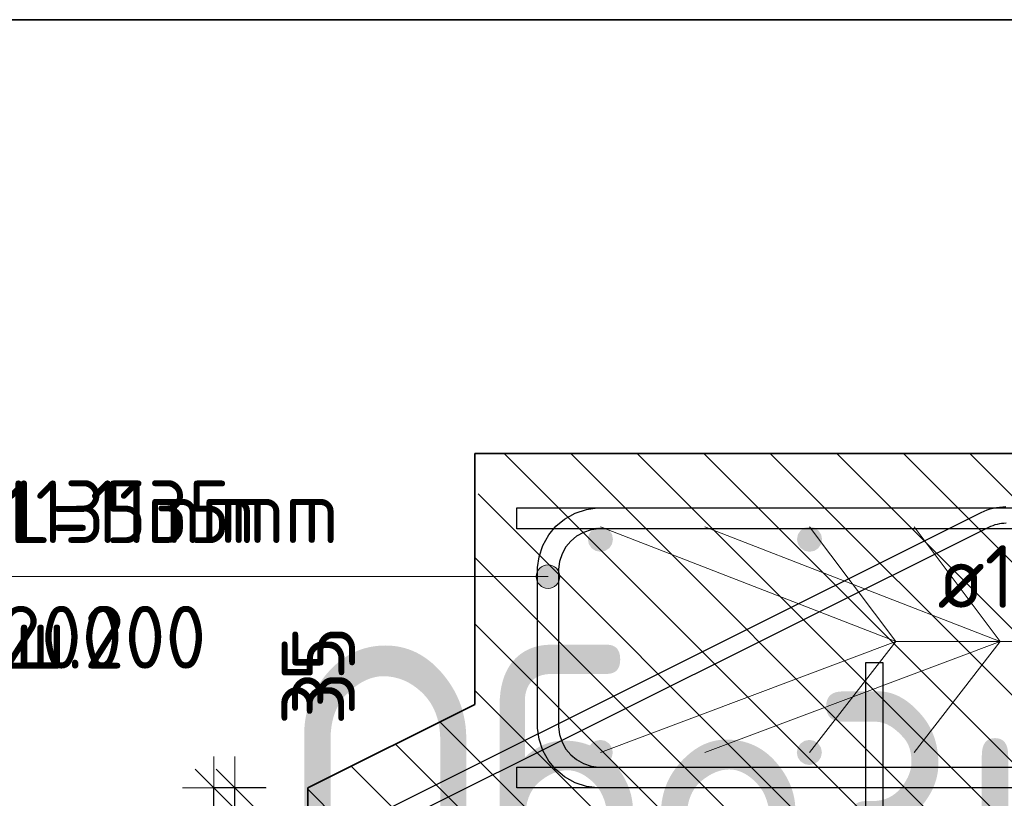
# Model space of a CAD drawing. Header units: metres. Extents: x -38 to 114, y -15 to 21.
# Tile 33 of 244: x 71.863 to 72.334, y 1.085 to 1.457. Entities that reach past the tile are written whole.
import ezdxf

# ---------------------------------------------------------------- set-up
doc = ezdxf.new("R2010")
doc.units = ezdxf.units.M
doc.header["$PDMODE"] = 65
for name, color, linetype, lineweight in [('XR$4$Арм. стержнями верхней зоны', 180, 'Continuous', 35), ('XR$4$Арм. стержнями нижней зоны', 180, 'Continuous', 35), ('XR$4$Арм.стержн. Арматура края', 96, 'Continuous', 35), ('XR$4$Арм.стержн. Доп. арматура', 180, 'Continuous', 35), ('XR$4$Размерная линия (1)', 7, 'Continuous', 13), ('XR$6$Арм. стержнями верхней зоны', 180, 'Continuous', 35), ('XR$6$Арм. стержнями нижней зоны', 180, 'Continuous', 35), ('XR$6$Арм.стержн. Арматура края', 96, 'Continuous', 35), ('XR$6$Арм.стержн. Доп. арматура', 180, 'Continuous', 35), ('XR$6$Размерная линия (1)', 7, 'Continuous', 13)]:
    doc.layers.add(name, color=color, linetype=linetype, lineweight=lineweight)
doc.styles.add('ISOCPEUR', font='txt')
doc.dimstyles.new('DIMSTYLE_32', dxfattribs={"dimtxt": 0.03, "dimasz": 0.03, "dimexe": 0, "dimexo": 0, "dimgap": 0.015, "dimtad": 0, "dimdec": 0, "dimlfac": 1000, "dimrnd": 5, "dimzin": 12, "dimdsep": 46, "dimtxsty": 'ISOCPEUR', "dimblk1": 'ALL_ML_STRICH', "dimblk2": 'ALL_ML_STRICH', "dimsah": 1, "dimcen": 0, "dimclrd": 7, "dimclre": 256, "dimclrt": 7, "dimadec": 0, "dimazin": 0, "dimtfac": 1, "dimtdec": 0, "dimtix": 1, "dimtmove": 2, "dimatfit": 3, "dimfxl": 0, "dimtvp": 1.2, "dimtzin": 0, "dimlwd": 0, "dimlwe": -3, "dimarcsym": 0})
pattern_1 = [(135, (0, 0), (-0.031819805, -0.031819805), [0.4, -0.05, 0, -0.05]), (135, (-0.01591, -0.01591), (-0.031819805, -0.031819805), [0.8, -0.1, 0.1, -0.1])]

# ---------------------------------------------------------------- blocks, each defined once
blk = doc.blocks.new('ALL_ML_STRICH')
at = {"color": 0, "linetype": 'ByBlock', "lineweight": -2}
for p, q in [((0, -0.5), (0, 0.5)), ((-0.3, -0.3), (0.3, 0.3)), ((-1, 0), (0.5, 0))]:
    blk.add_line(p, q, dxfattribs=at)
blk = doc.blocks.new('*D542')
at = {"layer": 'DEFPOINTS', "color": 7, "linetype": 'Continuous', "lineweight": 13, "transparency": 33554687}
for p in [(72.00104, 1.08971), (71.96621, 1.05471), (72.04097, 1.05471)]:
    blk.add_point(p, dxfattribs=at)
at = {"layer": 'XR$4$Размерная линия (1)', "color": 9, "linetype": 'Continuous', "lineweight": -2, "true_color": 0xc7c7c7, "transparency": 33554687}
for p, q in [((71.98104, 1.08971), (71.96621, 1.08971)), ((72.02097, 1.05471), (71.96621, 1.05471))]:
    blk.add_line(p, q, dxfattribs=at)
at = {"layer": 'XR$4$Размерная линия (1)', "color": 7, "linetype": 'Continuous', "lineweight": -2, "transparency": 33554687}
blk.add_line((71.96621, 1.05471), (71.96621, 1.08971), dxfattribs=at)
at = {"layer": 'XR$4$Размерная линия (1)', "color": 7, "linetype": 'Continuous', "lineweight": 13, "transparency": 33554687, "xscale": 0.03, "yscale": 0.03, "zscale": 0.03}
for p, rotation in [((71.96621, 1.08971), 90), ((71.96621, 1.05471), 270)]:
    blk.add_blockref('ALL_ML_STRICH', p, dxfattribs=dict(at, rotation=rotation))
at = {"layer": 'XR$4$Размерная линия (1)', "color": 7, "linetype": 'Continuous', "lineweight": 13, "transparency": 33554687, "insert": (72.00864, 1.14588), "char_height": 0.03, "width": 0.06, "attachment_point": 5, "rotation": 90, "style": 'ISOCPEUR'}
blk.add_mtext('\\A1;{35}', dxfattribs=at)
blk = doc.blocks.new('*D869')
at = {"layer": 'DEFPOINTS', "color": 7, "linetype": 'Continuous', "lineweight": 13, "transparency": 33554687}
for p in [(72.00104, 1.08971), (71.95621, 1.05471), (72.04097, 1.05471)]:
    blk.add_point(p, dxfattribs=at)
at = {"layer": 'XR$6$Размерная линия (1)', "color": 9, "linetype": 'Continuous', "lineweight": -2, "true_color": 0xc7c7c7, "transparency": 33554687}
for p, q in [((71.98104, 1.08971), (71.95621, 1.08971)), ((72.02097, 1.05471), (71.95621, 1.05471))]:
    blk.add_line(p, q, dxfattribs=at)
at = {"layer": 'XR$6$Размерная линия (1)', "color": 7, "linetype": 'Continuous', "lineweight": -2, "transparency": 33554687}
blk.add_line((71.95621, 1.05471), (71.95621, 1.08971), dxfattribs=at)
at = {"layer": 'XR$6$Размерная линия (1)', "color": 7, "linetype": 'Continuous', "lineweight": 13, "transparency": 33554687, "xscale": 0.03, "yscale": 0.03, "zscale": 0.03}
for p, rotation in [((71.95621, 1.08971), 90), ((71.95621, 1.05471), 270)]:
    blk.add_blockref('ALL_ML_STRICH', p, dxfattribs=dict(at, rotation=rotation))
at = {"layer": 'XR$6$Размерная линия (1)', "color": 7, "linetype": 'Continuous', "lineweight": 13, "transparency": 33554687, "insert": (72.00355, 1.14113), "char_height": 0.03, "width": 0.06, "attachment_point": 5, "rotation": 90, "style": 'ISOCPEUR'}
blk.add_mtext('\\A1;{35}', dxfattribs=at)

msp = doc.modelspace()

# ---------------------------------------------------------------- hatches: boundary and pattern name
at = {"linetype": 'Continuous', "lineweight": 13, "transparency": 33554687}
h = msp.add_hatch(dxfattribs=at)
h.set_pattern_fill('__________540', scale=0.015, style=0, pattern_type=2)
h.set_pattern_definition(pattern_1)
h.paths.add_polyline_path([(72.08104, 1.24971), (72.08104, 1.12971), (72.00104, 1.08971), (72.00104, 1.04971), (72.61695, 1.04971), (72.61695, 1.24971)], flags=0)
h = msp.add_hatch(dxfattribs=at)
h.set_pattern_fill('__________540', scale=0.015, style=0, pattern_type=2)
h.set_pattern_definition(pattern_1)
h.paths.add_polyline_path([(72.08104, 1.24971), (72.08104, 1.12971), (72.00104, 1.08971), (72.00104, 1.04971), (72.61695, 1.04971), (72.61695, 1.24971)], flags=0)
at = {"layer": 'XR$4$Арм.стержн. Арматура края', "linetype": 'Continuous', "lineweight": 13, "transparency": 33554687}
for points in [[(72.11315, 1.19568), (72.11597, 1.18522), (72.11597, 1.19647)], [(72.11597, 1.19647), (72.11597, 1.18522), (72.11878, 1.18601)], [(72.11597, 1.19647), (72.11878, 1.18601), (72.11878, 1.19568)], [(72.11113, 1.18803), (72.11113, 1.19366), (72.11034, 1.19085)], [(72.11113, 1.19366), (72.11315, 1.18601), (72.11315, 1.19568)], [(72.11113, 1.19366), (72.11113, 1.18803), (72.11315, 1.18601)], [(72.11315, 1.19568), (72.11315, 1.18601), (72.11597, 1.18522)], [(72.11878, 1.19568), (72.11878, 1.18601), (72.1208, 1.18803)], [(72.11878, 1.19568), (72.1208, 1.18803), (72.1208, 1.19366)], [(72.1208, 1.19366), (72.1208, 1.18803), (72.12159, 1.19085)]]:
    msp.add_hatch(color=7, dxfattribs=at).paths.add_polyline_path(points)
at = {"layer": 'XR$4$Арм.стержн. Доп. арматура', "linetype": 'Continuous', "lineweight": 50, "transparency": 33554687}
for points in [[(72.14704, 1.20871), (72.14659, 1.21101), (72.14529, 1.21296), (72.14334, 1.21426), (72.14104, 1.21471), (72.13875, 1.21426), (72.1368, 1.21296), (72.1355, 1.21101), (72.13504, 1.20871), (72.1355, 1.20642), (72.1368, 1.20447), (72.13875, 1.20317), (72.14104, 1.20271), (72.14334, 1.20317), (72.14529, 1.20447), (72.14659, 1.20642)], [(72.24704, 1.20871), (72.24659, 1.21101), (72.24529, 1.21296), (72.24334, 1.21426), (72.24104, 1.21471), (72.23875, 1.21426), (72.2368, 1.21296), (72.2355, 1.21101), (72.23504, 1.20871), (72.2355, 1.20642), (72.2368, 1.20447), (72.23875, 1.20317), (72.24104, 1.20271), (72.24334, 1.20317), (72.24529, 1.20447), (72.24659, 1.20642)], [(72.14697, 1.10671), (72.14651, 1.10901), (72.14521, 1.11096), (72.14326, 1.11226), (72.14097, 1.11271), (72.13867, 1.11226), (72.13672, 1.11096), (72.13542, 1.10901), (72.13497, 1.10671), (72.13542, 1.10442), (72.13672, 1.10247), (72.13867, 1.10117), (72.14097, 1.10071), (72.14326, 1.10117), (72.14521, 1.10247), (72.14651, 1.10442)], [(72.24697, 1.10671), (72.24651, 1.10901), (72.24521, 1.11096), (72.24326, 1.11226), (72.24097, 1.11271), (72.23867, 1.11226), (72.23672, 1.11096), (72.23542, 1.10901), (72.23497, 1.10671), (72.23542, 1.10442), (72.23672, 1.10247), (72.23867, 1.10117), (72.24097, 1.10071), (72.24326, 1.10117), (72.24521, 1.10247), (72.24651, 1.10442)]]:
    msp.add_hatch(color=34, dxfattribs=at).paths.add_polyline_path(points)
at = {"layer": 'XR$6$Арм.стержн. Арматура края', "linetype": 'Continuous', "lineweight": 13, "transparency": 33554687}
for points in [[(72.11315, 1.19568), (72.11597, 1.18522), (72.11597, 1.19647)], [(72.11597, 1.19647), (72.11597, 1.18522), (72.11878, 1.18601)], [(72.11597, 1.19647), (72.11878, 1.18601), (72.11878, 1.19568)], [(72.11113, 1.18803), (72.11113, 1.19366), (72.11034, 1.19085)], [(72.11113, 1.19366), (72.11315, 1.18601), (72.11315, 1.19568)], [(72.11113, 1.19366), (72.11113, 1.18803), (72.11315, 1.18601)], [(72.11315, 1.19568), (72.11315, 1.18601), (72.11597, 1.18522)], [(72.11878, 1.19568), (72.11878, 1.18601), (72.1208, 1.18803)], [(72.11878, 1.19568), (72.1208, 1.18803), (72.1208, 1.19366)], [(72.1208, 1.19366), (72.1208, 1.18803), (72.12159, 1.19085)]]:
    msp.add_hatch(color=7, dxfattribs=at).paths.add_polyline_path(points)
at = {"layer": 'XR$6$Арм.стержн. Доп. арматура', "linetype": 'Continuous', "lineweight": 50, "transparency": 33554687}
for points in [[(72.14704, 1.20871), (72.14659, 1.21101), (72.14529, 1.21296), (72.14334, 1.21426), (72.14104, 1.21471), (72.13875, 1.21426), (72.1368, 1.21296), (72.1355, 1.21101), (72.13504, 1.20871), (72.1355, 1.20642), (72.1368, 1.20447), (72.13875, 1.20317), (72.14104, 1.20271), (72.14334, 1.20317), (72.14529, 1.20447), (72.14659, 1.20642)], [(72.24704, 1.20871), (72.24659, 1.21101), (72.24529, 1.21296), (72.24334, 1.21426), (72.24104, 1.21471), (72.23875, 1.21426), (72.2368, 1.21296), (72.2355, 1.21101), (72.23504, 1.20871), (72.2355, 1.20642), (72.2368, 1.20447), (72.23875, 1.20317), (72.24104, 1.20271), (72.24334, 1.20317), (72.24529, 1.20447), (72.24659, 1.20642)], [(72.14697, 1.10671), (72.14651, 1.10901), (72.14521, 1.11096), (72.14326, 1.11226), (72.14097, 1.11271), (72.13867, 1.11226), (72.13672, 1.11096), (72.13542, 1.10901), (72.13497, 1.10671), (72.13542, 1.10442), (72.13672, 1.10247), (72.13867, 1.10117), (72.14097, 1.10071), (72.14326, 1.10117), (72.14521, 1.10247), (72.14651, 1.10442)], [(72.24697, 1.10671), (72.24651, 1.10901), (72.24521, 1.11096), (72.24326, 1.11226), (72.24097, 1.11271), (72.23867, 1.11226), (72.23672, 1.11096), (72.23542, 1.10901), (72.23497, 1.10671), (72.23542, 1.10442), (72.23672, 1.10247), (72.23867, 1.10117), (72.24097, 1.10071), (72.24326, 1.10117), (72.24521, 1.10247), (72.24651, 1.10442)]]:
    msp.add_hatch(color=34, dxfattribs=at).paths.add_polyline_path(points)

# ---------------------------------------------------------------- linework, layer by layer
at = {"color": 7, "linetype": 'Continuous', "lineweight": 35, "transparency": 33554687}
for p, q in [((79.53143, 1.45729), (70.28143, 1.45729)), ((72.08104, 1.24971), (72.08104, 1.12971)), ((72.61695, 1.24971), (72.08104, 1.24971)), ((72.08104, 1.24971), (72.08104, 1.12971)), ((72.61695, 1.24971), (72.08104, 1.24971)), ((72.08104, 1.12971), (72.00104, 1.08971)), ((72.08104, 1.12971), (72.00104, 1.08971)), ((72.00104, 1.08971), (72.00104, 1.04971)), ((72.00104, 1.08971), (72.00104, 1.04971))]:
    msp.add_line(p, q, dxfattribs=at)
at = {"layer": 'XR$4$Арм. стержнями верхней зоны', "color": 4, "linetype": 'Continuous', "lineweight": 25, "transparency": 33554687}
msp.add_lwpolyline([(72.10104, 1.22371), (72.62195, 1.22371), (72.62195, 1.21371), (72.10104, 1.21371), (72.10104, 1.22371)], dxfattribs=at)
at = {"layer": 'XR$4$Арм. стержнями нижней зоны', "color": 4, "linetype": 'Continuous', "lineweight": 25, "transparency": 33554687}
msp.add_lwpolyline([(72.10104, 1.09971), (72.62195, 1.09971), (72.62195, 1.08971), (72.10104, 1.08971), (72.10104, 1.09971)], dxfattribs=at)
at = {"layer": 'XR$4$Арм.стержн. Арматура края', "color": 7, "linetype": 'Continuous', "lineweight": 13, "transparency": 33554687}
for p, q in [((72.11597, 1.19647), (72.11597, 1.19647)), ((71.72442, 1.19085), (72.07442, 1.19085)), ((72.07442, 1.19085), (72.11597, 1.19085)), ((72.11034, 1.19085), (72.11034, 1.19085)), ((72.12159, 1.19085), (72.12159, 1.19085)), ((72.11597, 1.18522), (72.11597, 1.18522))]:
    msp.add_line(p, q, dxfattribs=at)
at = {"layer": 'XR$4$Арм.стержн. Арматура края', "color": 40, "linetype": 'Continuous', "lineweight": 25, "transparency": 33554687}
for points in [[(72.0407, 1.08045), (72.32321, 1.22157), (72.32458, 1.22219), (72.32601, 1.22274), (72.32747, 1.22321), (72.32895, 1.2236), (72.33044, 1.22391), (72.33196, 1.22414), (72.33349, 1.22429), (72.33498, 1.22435)], [(72.33515, 1.21635), (72.33403, 1.2163), (72.33294, 1.2162), (72.33185, 1.21604), (72.33078, 1.21581), (72.32973, 1.21554), (72.32869, 1.2152), (72.32766, 1.2148), (72.32664, 1.21434), (72.04462, 1.07347)], [(72.26804, 0.94194), (72.26804, 1.14971), (72.27604, 1.14971)], [(72.27604, 1.14971), (72.27604, 0.94139)]]:
    msp.add_lwpolyline(points, dxfattribs=at)
at = {"layer": 'XR$4$Арм.стержн. Арматура края', "color": 4, "linetype": 'Continuous', "lineweight": 25, "transparency": 33554687}
for points in [[(72.61097, 1.08971), (72.13953, 1.08971), (72.13432, 1.09044), (72.12888, 1.09223), (72.12387, 1.09504), (72.11974, 1.09849), (72.11629, 1.10261), (72.11349, 1.10762), (72.11169, 1.11306), (72.11097, 1.11828), (72.11097, 1.19515), (72.11169, 1.20036), (72.11349, 1.2058), (72.11629, 1.21081), (72.11974, 1.21494), (72.12387, 1.21839), (72.12888, 1.22119), (72.13432, 1.22299), (72.13953, 1.22371), (72.61097, 1.22371)], [(72.61097, 1.21371), (72.14022, 1.21371), (72.13659, 1.21321), (72.13292, 1.212), (72.12956, 1.21012), (72.12684, 1.20784), (72.12456, 1.20511), (72.12268, 1.20176), (72.12147, 1.19809), (72.12097, 1.19446), (72.12097, 1.11897), (72.12147, 1.11533), (72.12268, 1.11167), (72.12456, 1.10831), (72.12684, 1.10558), (72.12956, 1.10331), (72.13292, 1.10143), (72.13659, 1.10022), (72.14022, 1.09971), (72.61097, 1.09971)]]:
    msp.add_lwpolyline(points, dxfattribs=at)
at = {"layer": 'XR$4$Арм.стержн. Арматура края', "color": 7, "linetype": 'Continuous', "lineweight": 13, "transparency": 33554687}
msp.add_circle((72.11597, 1.19085), 0.00563, dxfattribs=at)
at = {"layer": 'XR$4$Арм.стержн. Доп. арматура', "color": 7, "linetype": 'Continuous', "lineweight": 13, "transparency": 33554687}
for q in [(72.19104, 1.21471), (72.29104, 1.21471), (72.19104, 1.10671), (72.29104, 1.10671), (72.5583, 1.15987)]:
    msp.add_line((72.3323, 1.15987), q, dxfattribs=at)
at = {"layer": 'XR$6$Арм. стержнями верхней зоны', "color": 4, "linetype": 'Continuous', "lineweight": 25, "transparency": 33554687}
msp.add_lwpolyline([(72.10104, 1.22371), (72.62195, 1.22371), (72.62195, 1.21371), (72.10104, 1.21371), (72.10104, 1.22371)], dxfattribs=at)
at = {"layer": 'XR$6$Арм. стержнями нижней зоны', "color": 4, "linetype": 'Continuous', "lineweight": 25, "transparency": 33554687}
msp.add_lwpolyline([(72.10104, 1.09971), (72.62195, 1.09971), (72.62195, 1.08971), (72.10104, 1.08971), (72.10104, 1.09971)], dxfattribs=at)
at = {"layer": 'XR$6$Арм.стержн. Арматура края', "color": 7, "linetype": 'Continuous', "lineweight": 13, "transparency": 33554687}
for p, q in [((72.11597, 1.19647), (72.11597, 1.19647)), ((71.76442, 1.19085), (72.07442, 1.19085)), ((72.07442, 1.19085), (72.11597, 1.19085)), ((72.11034, 1.19085), (72.11034, 1.19085)), ((72.12159, 1.19085), (72.12159, 1.19085)), ((72.11597, 1.18522), (72.11597, 1.18522))]:
    msp.add_line(p, q, dxfattribs=at)
at = {"layer": 'XR$6$Арм.стержн. Арматура края', "color": 40, "linetype": 'Continuous', "lineweight": 25, "transparency": 33554687}
for points in [[(72.0407, 1.08045), (72.32321, 1.22157), (72.32458, 1.22219), (72.32601, 1.22274), (72.32747, 1.22321), (72.32895, 1.2236), (72.33044, 1.22391), (72.33196, 1.22414), (72.33349, 1.22429), (72.33498, 1.22435)], [(72.33515, 1.21635), (72.33403, 1.2163), (72.33294, 1.2162), (72.33185, 1.21604), (72.33078, 1.21581), (72.32973, 1.21554), (72.32869, 1.2152), (72.32766, 1.2148), (72.32664, 1.21434), (72.04462, 1.07347)], [(72.26804, 0.94194), (72.26804, 1.14971), (72.27604, 1.14971)], [(72.27604, 1.14971), (72.27604, 0.94139)]]:
    msp.add_lwpolyline(points, dxfattribs=at)
at = {"layer": 'XR$6$Арм.стержн. Арматура края', "color": 4, "linetype": 'Continuous', "lineweight": 25, "transparency": 33554687}
for points in [[(72.61097, 1.08971), (72.13953, 1.08971), (72.13432, 1.09044), (72.12888, 1.09223), (72.12387, 1.09504), (72.11974, 1.09849), (72.11629, 1.10261), (72.11349, 1.10762), (72.11169, 1.11306), (72.11097, 1.11828), (72.11097, 1.19515), (72.11169, 1.20036), (72.11349, 1.2058), (72.11629, 1.21081), (72.11974, 1.21494), (72.12387, 1.21839), (72.12888, 1.22119), (72.13432, 1.22299), (72.13953, 1.22371), (72.61097, 1.22371)], [(72.61097, 1.21371), (72.14022, 1.21371), (72.13659, 1.21321), (72.13292, 1.212), (72.12956, 1.21012), (72.12684, 1.20784), (72.12456, 1.20511), (72.12268, 1.20176), (72.12147, 1.19809), (72.12097, 1.19446), (72.12097, 1.11897), (72.12147, 1.11533), (72.12268, 1.11167), (72.12456, 1.10831), (72.12684, 1.10558), (72.12956, 1.10331), (72.13292, 1.10143), (72.13659, 1.10022), (72.14022, 1.09971), (72.61097, 1.09971)]]:
    msp.add_lwpolyline(points, dxfattribs=at)
at = {"layer": 'XR$6$Арм.стержн. Арматура края', "color": 7, "linetype": 'Continuous', "lineweight": 13, "transparency": 33554687}
msp.add_circle((72.11597, 1.19085), 0.00563, dxfattribs=at)
at = {"layer": 'XR$6$Арм.стержн. Доп. арматура', "color": 7, "linetype": 'Continuous', "lineweight": 13, "transparency": 33554687}
for q in [(72.14104, 1.21471), (72.24104, 1.21471), (72.14104, 1.10671), (72.24104, 1.10671), (72.5083, 1.15987)]:
    msp.add_line((72.2823, 1.15987), q, dxfattribs=at)

# ---------------------------------------------------------------- texts
at = {"color": 7, "linetype": 'Continuous', "lineweight": 35, "transparency": 33554687, "insert": (72.46026, 1.08229), "char_height": 0.075, "width": 1.0005093, "attachment_point": 5, "style": 'ISOCPEUR'}
msp.add_mtext('\\A1;{\\fISOCPEUR|i0|b0;\\H0.150000;\\W0.800000;\\C7;Обозначение}\\P', dxfattribs=at)
at = {"layer": 'XR$4$Арм.стержн. Арматура края', "color": 7, "linetype": 'Continuous', "lineweight": 25, "transparency": 33554687, "char_height": 0.03, "attachment_point": 7, "style": 'ISOCPEUR'}
for s, insert, width in [('\\W0.92;ø10 L=1135mm ', (71.74592, 1.20685), 0.2806692), ('\\W0.95;ш.200 ', (71.82092, 1.14685), 0.1311997)]:
    msp.add_mtext(s, dxfattribs=dict(at, insert=insert, width=width))
at = {"layer": 'XR$6$Арм.стержн. Арматура края', "color": 7, "linetype": 'Continuous', "lineweight": 25, "transparency": 33554687, "char_height": 0.03, "attachment_point": 7, "style": 'ISOCPEUR'}
for s, insert, width in [('\\W0.92;ø10 L=1135mm ', (71.78592, 1.20685), 0.2806692), ('\\W0.95;ш.200 ', (71.86092, 1.14685), 0.1311997)]:
    msp.add_mtext(s, dxfattribs=dict(at, insert=insert, width=width))
at = {"layer": 'XR$6$Арм.стержн. Доп. арматура', "color": 7, "linetype": 'Continuous', "lineweight": 25, "transparency": 33554687, "insert": (72.3023, 1.17587), "char_height": 0.03, "width": 0.1999832, "attachment_point": 7, "style": 'ISOCPEUR'}
msp.add_mtext('\\W0.94;ø12 L=п.м.', dxfattribs=at)

# ---------------------------------------------------------------- dimensions: what is measured, and where the dimension line sits
at = {"layer": 'XR$4$Размерная линия (1)', "color": 7, "linetype": 'Continuous', "lineweight": 13, "transparency": 33554687}
dim = msp.add_linear_dim(base=(71.96621, 1.08971), p1=(72.02097, 1.05471), p2=(71.98104, 1.08971), angle=90, dimstyle='DIMSTYLE_32', override={"dimpost": '<>', "dimclrd": 7, "dimclre": 9, "dimclrt": 7, "dimlwd": 0, "dimlwe": 65533}, dxfattribs=at)
dim.commit()
dim.dimension.update_dxf_attribs({"geometry": '*D542', "text_midpoint": (72.00864, 1.14588), "dimtype": 160})
at = {"layer": 'XR$6$Размерная линия (1)', "color": 7, "linetype": 'Continuous', "lineweight": 13, "transparency": 33554687}
dim = msp.add_linear_dim(base=(71.95621, 1.08971), p1=(72.02097, 1.05471), p2=(71.98104, 1.08971), angle=90, dimstyle='DIMSTYLE_32', override={"dimpost": '<>', "dimclrd": 7, "dimclre": 9, "dimclrt": 7, "dimlwd": 0, "dimlwe": 65533}, dxfattribs=at)
dim.commit()
dim.dimension.update_dxf_attribs({"geometry": '*D869', "text_midpoint": (72.00355, 1.14113), "dimtype": 160})

doc.saveas('drawing.dxf')
